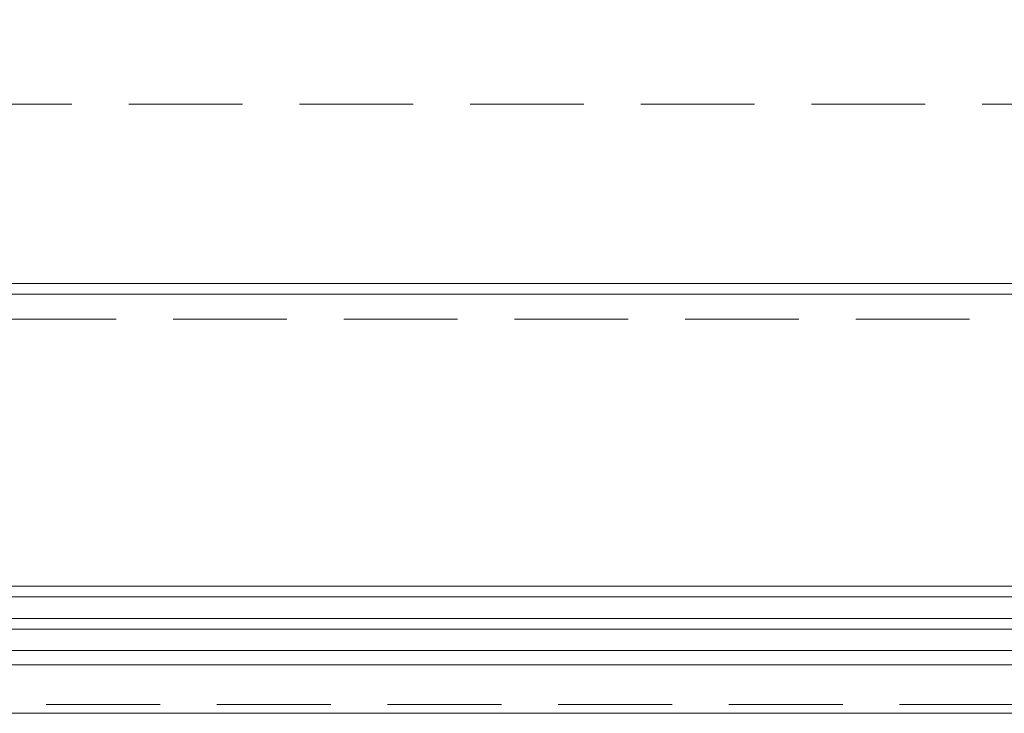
# Model space of a CAD drawing. Header units: millimetres. Extents: x 213386 to 459888, y 74252 to 208052.
# Tile 156 of 256: x 374102 to 374651, y 180192 to 180579. Entities that reach past the tile are written whole.
import ezdxf

# ---------------------------------------------------------------- set-up
doc = ezdxf.new("R2010")
doc.units = ezdxf.units.MM
doc.linetypes.add('ČÁRKOVANÁ', pattern=[19.05, 12.7, -6.35])
doc.layers.add('FASÁDA DETAILNÍ', color=255, linetype='Continuous', lineweight=0)
doc.layers.add('NOVA', color=255, linetype='Continuous', lineweight=0)

# ---------------------------------------------------------------- blocks, each defined once
blk = doc.blocks.new('A$C29162560')
at = {"layer": 'FASÁDA DETAILNÍ'}
for p, q in [((2893.5, -21506), (56.5, -21506)), ((4207, -21669), (-935, -21669)), ((-935, -21675), (4220.04, -21675)), ((4220.04, -21687), (-935, -21687)), ((-935, -21693), (4220.04, -21693)), ((4220.04, -21705), (-935, -21705)), ((-935, -21713), (4207, -21713))]:
    blk.add_line(p, q, dxfattribs=at)
for points in [[(25640, -21740), (-940, -21740), (-940, 1940), (25640, 1940)], [(25400, -21500), (-700, -21500), (-700, 1700), (25400, 1700)]]:
    blk.add_lwpolyline(points, close=True, dxfattribs=at)
at = {"layer": 'FASÁDA DETAILNÍ', "linetype": 'ČÁRKOVANÁ', "ltscale": 5}
for points in [[(25635, -21735), (-935, -21735), (-935, 1935), (25635, 1935)], [(25420, -21520), (-720, -21520), (-720, 1720), (25420, 1720)], [(25300, -21400), (-600, -21400), (-600, 1600), (25300, 1600)]]:
    blk.add_lwpolyline(points, close=True, dxfattribs=at)

msp = doc.modelspace()

# ---------------------------------------------------------------- block references
at = {"layer": 'NOVA'}
msp.add_blockref('A$C29162560', (373976.638, 201932.154), dxfattribs=at)

doc.saveas('drawing.dxf')
